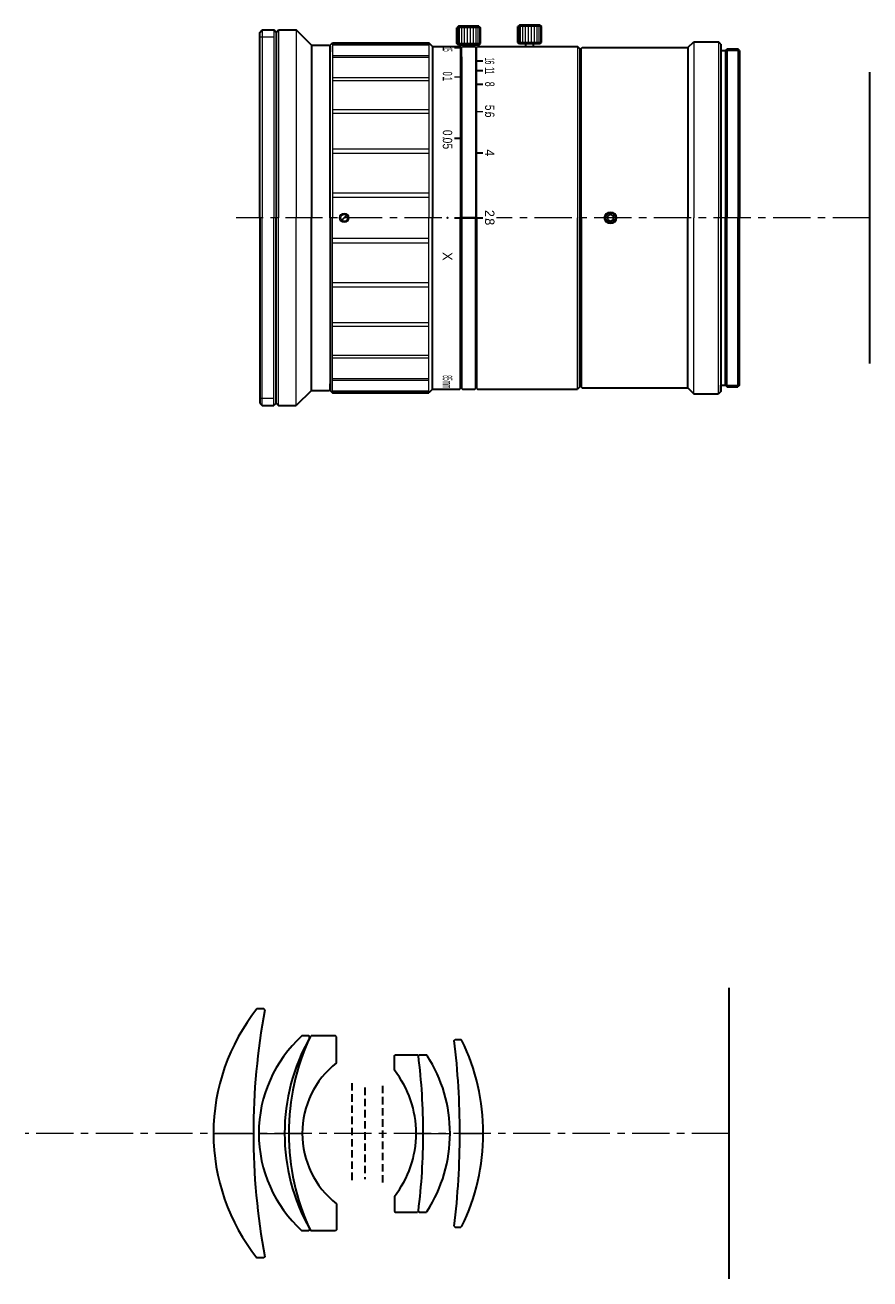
# Model space of a CAD drawing. Header units: millimetres. Extents: x 153 to 333, y -372 to -105.
import ezdxf
from ezdxf.enums import TextEntityAlignment as Align

# ---------------------------------------------------------------- set-up
doc = ezdxf.new("R2010")
doc.units = ezdxf.units.MM
doc.header["$LTSCALE"] = 0.25
doc.linetypes.add('CENTER', pattern=[50.8, 31.75, -6.35, 6.35, -6.35])
doc.linetypes.add('HIDDEN', pattern=[9.525, 6.35, -3.175])
doc.layers.add('00_補助線', color=252, linetype='Continuous', lineweight=0, plot=False)
for name, color, linetype, lineweight in [('01_外形線', 7, 'Continuous', 30), ('02_ﾈｼﾞ（断面）・遮光線仕切り', 7, 'Continuous', 20), ('03_ﾈｼﾞ・ﾛｰﾚｯﾄ・遮光線', 7, 'Continuous', 9), ('04_中心線', 1, 'CENTER', 20), ('06_面取線', 7, 'Continuous', 9), ('09_文字', 2, 'Continuous', 20)]:
    doc.layers.add(name, color=color, linetype=linetype, lineweight=lineweight)
doc.styles.add('VS Standard', font='txt', dxfattribs={"height": 3})

# ---------------------------------------------------------------- blocks, each defined once
blk = doc.blocks.new('L8528F-G1')
at = {"layer": '00_補助線'}
blk.add_line((-8.5, 0), (0, 0), dxfattribs=at)
at = {"layer": '01_外形線'}
for p, q in [((2.26, 26.5), (0.77, 26.5)), ((2.46, 26.3), (2.26, 26.5)), ((2.26, -26.5), (0.77, -26.5)), ((2.46, -26.3), (2.26, -26.5))]:
    blk.add_line(p, q, dxfattribs=at)
for centre, radius, start, end in [((34, 0), 42.5, 141.4257, 180), ((141.6, 0), 141.6, 169.296, 180), ((141.6, 0), 141.6, 180, 190.704), ((34, 0), 42.5, 180, 218.5743)]:
    blk.add_arc(centre, radius, start, end, dxfattribs=at)
blk = doc.blocks.new('L8528F-G2')
at = {"layer": '00_補助線'}
blk.add_line((-5.5, 0), (0, 0), dxfattribs=at)
at = {"layer": '01_外形線'}
for p, q in [((5.14, 20.75), (3.7, 20.75)), ((5.34, 20.55), (5.14, 20.75)), ((5.34, 20.34), (5.34, 20.55)), ((5.14, -20.75), (3.7, -20.75)), ((5.34, -20.55), (5.14, -20.75)), ((5.34, -20.34), (5.34, -20.55))]:
    blk.add_line(p, q, dxfattribs=at)
for centre, radius, start, end in [((22.5, 0), 28, 132.1772, 180), ((41.4, 0), 41.4, 150.5767, 180), ((22.5, 0), 28, 180, 227.8228), ((41.4, 0), 41.4, 180, 209.4233)]:
    blk.add_arc(centre, radius, start, end, dxfattribs=at)
blk = doc.blocks.new('L8528F-G3')
at = {"layer": '00_補助線'}
blk.add_line((-2.9, 0), (0, 0), dxfattribs=at)
at = {"layer": '01_外形線'}
for p, q in [((1.67, 20.55), (1.87, 20.75)), ((7.06, 20.75), (1.87, 20.75)), ((7.26, 20.55), (7.06, 20.75)), ((7.26, 15), (7.26, 20.55)), ((7.26, -15), (7.26, -20.55)), ((1.67, -20.55), (1.87, -20.75)), ((7.06, -20.75), (1.87, -20.75)), ((7.26, -20.55), (7.06, -20.75))]:
    blk.add_line(p, q, dxfattribs=at)
for centre, radius, start, end in [((45.6, 0), 48.5, 154.9309, 180), ((19.13, 0), 19.13, 128.3617, 180), ((45.6, 0), 48.5, 180, 205.0691), ((19.13, 0), 19.13, 180, 231.6383)]:
    blk.add_arc(centre, radius, start, end, dxfattribs=at)
blk = doc.blocks.new('L8528F-G4')
at = {"layer": '00_補助線'}
blk.add_line((-1.5, 0), (0, 0), dxfattribs=at)
at = {"layer": '01_外形線'}
for p, q in [((-6.16, 16.55), (-5.96, 16.75)), ((-6.16, 13.45), (-6.16, 16.55)), ((-5.96, 16.75), (-1.24, 16.75)), ((-1.04, 16.55), (-1.24, 16.75)), ((-6.16, -13.45), (-6.16, -16.55)), ((-6.16, -16.55), (-5.96, -16.75)), ((-5.96, -16.75), (-1.24, -16.75)), ((-1.04, -16.55), (-1.24, -16.75))]:
    blk.add_line(p, q, dxfattribs=at)
for centre, radius, start, end in [((-132, 0), 132, 0, 7.2026), ((-23.24, 0), 21.74, 0, 38.2195), ((-23.24, 0), 21.74, 321.7805, 0), ((-132, 0), 132, 352.7974, 0)]:
    blk.add_arc(centre, radius, start, end, dxfattribs=at)
blk = doc.blocks.new('L8528F-G5')
at = {"layer": '00_補助線'}
blk.add_line((-5.7, 0), (0, 0), dxfattribs=at)
at = {"layer": '01_外形線'}
for p, q in [((-6.74, 16.55), (-6.54, 16.75)), ((-6.54, 16.75), (-5.04, 16.75)), ((-4.84, 16.55), (-5.04, 16.75)), ((-6.74, -16.55), (-6.54, -16.75)), ((-6.54, -16.75), (-5.04, -16.75)), ((-4.84, -16.55), (-5.04, -16.75))]:
    blk.add_line(p, q, dxfattribs=at)
for centre, radius, start, end in [((-137.7, 0), 132, 0, 7.2026), ((-30.69, 0), 30.69, 0, 32.6335), ((-137.7, 0), 132, 352.7974, 0), ((-30.69, 0), 30.69, 327.3665, 0)]:
    blk.add_arc(centre, radius, start, end, dxfattribs=at)
blk = doc.blocks.new('L8528F-G6')
at = {"layer": '00_補助線'}
blk.add_line((-5, 0), (0, 0), dxfattribs=at)
at = {"layer": '01_外形線'}
for p, q in [((-6.2, 19.8), (-6, 20)), ((-6, 20), (-4.78, 20)), ((-4.58, 19.8), (-4.78, 20)), ((-6.2, -19.8), (-6, -20)), ((-6, -20), (-4.78, -20)), ((-4.58, -19.8), (-4.78, -20))]:
    blk.add_line(p, q, dxfattribs=at)
for centre, radius, start, end in [((-168.5, 0), 163.5, 0, 6.9556), ((-45.06, 0), 45.06, 0, 26.0665), ((-168.5, 0), 163.5, 353.0444, 0), ((-45.06, 0), 45.06, 333.9335, 0)]:
    blk.add_arc(centre, radius, start, end, dxfattribs=at)

msp = doc.modelspace()

# ---------------------------------------------------------------- hatches: boundary and pattern name
at = {"layer": '01_外形線'}
h = msp.add_hatch(color=256, dxfattribs=at)
h.dxf.hatch_style = 1
h.paths.add_polyline_path([(248.85, -146.1), (245.85, -146.1), (245.85, -146.35), (248.85, -146.35)])
h.paths.add_polyline_path([(248.85, -146.35), (245.85, -146.35), (245.85, -146.6), (248.85, -146.6)])
at = {"layer": '09_文字'}
h = msp.add_hatch(color=256, dxfattribs=at)
h.dxf.hatch_style = 1
h.paths.add_polyline_path([(243.1, -146.35, 1), (242.6, -146.35, 1)])

# ---------------------------------------------------------------- linework, layer by layer
at = {"layer": '00_補助線'}
for p, q in [((205.85, -107.85), (202.85, -107.85)), ((205.85, -184.85), (202.85, -184.85))]:
    msp.add_line(p, q, dxfattribs=at)
at = {"layer": '01_外形線'}
for p, q in [((202.85, -106.85), (203.35, -106.35)), ((203.35, -106.35), (205.85, -106.35)), ((206.35, -106.85), (205.85, -106.35)), ((206.35, -106.85), (206.85, -106.35)), ((206.85, -106.35), (210.6, -106.35)), ((213.85, -109.6), (210.6, -106.35)), ((245.17, -105.55), (244.85, -105.88)), ((244.85, -109.23), (244.85, -105.88)), ((249.52, -105.55), (245.17, -105.55)), ((249.52, -105.55), (249.85, -105.88)), ((249.85, -109.23), (249.85, -105.88)), ((258.17, -105.3), (257.85, -105.63)), ((257.85, -108.98), (257.85, -105.63)), ((262.52, -105.3), (258.17, -105.3)), ((262.52, -105.3), (262.85, -105.63)), ((262.85, -108.98), (262.85, -105.63)), ((202.85, -146.35), (202.85, -106.85)), ((206.35, -106.85), (206.35, -146.35)), ((217.85, -109.6), (218.35, -109.1)), ((218.35, -109.1), (238.9, -109.1)), ((239.65, -109.85), (238.9, -109.1)), ((245.17, -109.55), (244.85, -109.23)), ((249.52, -109.55), (249.85, -109.23)), ((258.17, -109.3), (257.85, -108.98)), ((262.52, -109.3), (258.17, -109.3)), ((259.55, -109.85), (259.55, -109.3)), ((261.15, -109.85), (261.15, -109.3)), ((262.52, -109.3), (262.85, -108.98)), ((294.05, -110.1), (295.3, -108.85)), ((295.3, -108.85), (300.55, -108.85)), ((301.05, -109.35), (300.55, -108.85)), ((301.05, -109.35), (301.05, -146.35)), ((213.85, -109.6), (213.85, -109.6)), ((213.85, -109.6), (217.65, -109.6)), ((213.85, -109.6), (213.85, -146.35)), ((217.65, -109.6), (217.85, -109.8)), ((217.85, -146.35), (217.85, -109.6)), ((217.85, -109.8), (217.85, -110.98)), ((239.65, -109.85), (245.45, -109.85)), ((239.65, -109.85), (239.65, -146.35)), ((249.52, -109.55), (245.17, -109.55)), ((245.65, -110.05), (245.45, -109.85)), ((245.65, -110.05), (245.65, -146.35)), ((245.65, -111.85), (245.65, -111.85)), ((245.85, -112.05), (245.65, -111.85)), ((245.85, -110.05), (246.05, -109.85)), ((245.85, -146.35), (245.85, -110.05)), ((245.85, -112.05), (245.85, -146.35)), ((246.05, -109.85), (248.65, -109.85)), ((246.55, -109.85), (246.55, -109.55)), ((248.15, -109.85), (248.15, -109.55)), ((248.65, -109.85), (248.85, -110.05)), ((248.85, -110.05), (248.85, -146.35)), ((248.85, -111.55), (249.05, -111.35)), ((249.05, -110.05), (249.25, -109.85)), ((249.05, -146.35), (249.05, -110.05)), ((249.05, -111.35), (249.05, -111.35)), ((249.25, -109.85), (270.55, -109.85)), ((271.05, -110.35), (270.55, -109.85)), ((271.05, -110.35), (271.05, -146.35)), ((271.05, -111.6), (271.35, -111.6)), ((271.35, -110.3), (271.55, -110.1)), ((271.35, -146.35), (271.35, -110.3)), ((271.55, -110.1), (294.05, -110.1)), ((294.05, -110.1), (294.05, -110.1)), ((294.05, -110.1), (294.05, -146.35)), ((301.05, -110.73), (302.05, -110.73)), ((302.05, -110.73), (302.42, -110.35)), ((302.05, -110.73), (302.05, -110.73)), ((302.05, -110.73), (302.05, -146.35)), ((302.42, -110.35), (304.67, -110.35)), ((305.05, -110.73), (304.67, -110.35)), ((305.05, -110.73), (305.05, -146.35)), ((249.05, -112.94), (250.35, -112.94)), ((249.05, -114.97), (250.35, -114.97)), ((332.85, -177.35), (332.85, -115.35)), ((249.05, -117.89), (250.35, -117.89)), ((244.35, -129.38), (245.65, -129.38)), ((249.05, -132.51), (250.35, -132.51)), ((202.85, -146.35), (202.85, -185.85)), ((206.35, -185.85), (206.35, -146.35)), ((213.85, -183.1), (213.85, -146.35)), ((217.85, -146.35), (217.85, -183.1)), ((221.41, -145.79), (220.28, -146.92)), ((239.65, -182.85), (239.65, -146.35)), ((244.35, -146.35), (245.65, -146.35)), ((245.65, -182.65), (245.65, -146.35)), ((245.85, -180.65), (245.85, -146.35)), ((245.85, -146.35), (245.85, -182.65)), ((248.85, -182.65), (248.85, -146.35)), ((249.05, -146.35), (249.05, -182.65)), ((249.05, -146.35), (250.35, -146.35)), ((271.05, -182.35), (271.05, -146.35)), ((271.35, -146.35), (271.35, -182.4)), ((294.05, -182.6), (294.05, -146.35)), ((301.05, -146.35), (301.05, -183.35)), ((302.05, -181.98), (302.05, -146.35)), ((305.05, -181.98), (305.05, -146.35)), ((245.85, -180.65), (245.65, -180.85)), ((245.65, -180.85), (245.65, -180.85)), ((248.85, -181.15), (249.05, -181.35)), ((249.05, -181.35), (249.05, -181.35)), ((271.05, -181.1), (271.35, -181.1)), ((213.85, -183.1), (210.6, -186.35)), ((213.85, -183.1), (213.85, -183.1)), ((213.85, -183.1), (217.65, -183.1)), ((217.65, -183.1), (217.85, -182.9)), ((217.85, -182.9), (217.85, -181.73)), ((217.85, -183.1), (218.35, -183.6)), ((218.35, -183.6), (238.9, -183.6)), ((239.65, -182.85), (238.9, -183.6)), ((239.65, -182.85), (245.45, -182.85)), ((245.65, -182.65), (245.45, -182.85)), ((245.85, -182.65), (246.05, -182.85)), ((246.05, -182.85), (248.65, -182.85)), ((248.65, -182.85), (248.85, -182.65)), ((249.05, -182.65), (249.25, -182.85)), ((249.25, -182.85), (270.55, -182.85)), ((271.05, -182.35), (270.55, -182.85)), ((271.35, -182.4), (271.55, -182.6)), ((271.55, -182.6), (294.05, -182.6)), ((294.05, -182.6), (294.05, -182.6)), ((294.05, -182.6), (295.3, -183.85)), ((295.3, -183.85), (300.55, -183.85)), ((301.05, -183.35), (300.55, -183.85)), ((301.05, -183.35), (301.05, -181.98)), ((301.05, -181.98), (302.05, -181.98)), ((302.05, -181.98), (302.05, -181.98)), ((302.05, -181.98), (302.42, -182.35)), ((302.42, -182.35), (304.67, -182.35)), ((305.05, -181.98), (304.67, -182.35)), ((202.85, -185.85), (203.35, -186.35)), ((203.35, -186.35), (205.85, -186.35)), ((206.35, -185.85), (205.85, -186.35)), ((206.35, -185.85), (206.85, -186.35)), ((206.85, -186.35), (210.6, -186.35)), ((302.85, -372.35), (302.85, -310.35))]:
    msp.add_line(p, q, dxfattribs=at)
at = {"layer": '01_外形線', "lineweight": 15}
msp.add_line((244.35, -110.12), (245.65, -110.12), dxfattribs=at)
at = {"layer": '01_外形線', "lineweight": 20}
for p, q in [((244.35, -116.3), (245.65, -116.3)), ((249.05, -123.68), (250.35, -123.68))]:
    msp.add_line(p, q, dxfattribs=at)
at = {"layer": '01_外形線', "linetype": 'HIDDEN'}
for p, q in [((222.45, -330.65), (222.45, -352.05)), ((229.08, -351.85), (229.08, -330.85)), ((225.21, -331.6), (225.21, -351.1))]:
    msp.add_line(p, q, dxfattribs=at)
at = {"layer": '01_外形線'}
msp.add_lwpolyline([(276.9, -146.73), (277.55, -147.1), (278.2, -146.73), (278.2, -145.98), (277.55, -145.6), (276.9, -145.98)], close=True, dxfattribs=at)
for centre, radius in [((220.85, -146.35), 0.8), ((277.55, -146.35), 1.07)]:
    msp.add_circle(centre, radius, dxfattribs=at)
at = {"layer": '02_ﾈｼﾞ（断面）・遮光線仕切り'}
for p, q in [((302.05, -110.73), (305.05, -110.73)), ((302.05, -181.98), (305.05, -181.98))]:
    msp.add_line(p, q, dxfattribs=at)
at = {"layer": '03_ﾈｼﾞ・ﾛｰﾚｯﾄ・遮光線'}
for p, q in [((218.35, -109.36), (238.9, -109.36)), ((218.35, -109.49), (238.9, -109.49)), ((218.35, -111.75), (238.9, -111.75)), ((218.35, -112.13), (238.9, -112.13)), ((218.35, -116.5), (238.9, -116.5)), ((218.35, -117.11), (238.9, -117.11)), ((218.35, -123.28), (238.9, -123.28)), ((218.35, -124.08), (238.9, -124.08)), ((218.35, -131.64), (238.9, -131.64)), ((218.35, -132.56), (238.9, -132.56)), ((218.35, -141), (238.9, -141)), ((218.35, -141.99), (238.9, -141.99)), ((218.35, -150.72), (238.9, -150.72)), ((218.35, -151.71), (238.9, -151.71)), ((218.35, -160.15), (238.9, -160.15)), ((218.35, -161.07), (238.9, -161.07)), ((218.35, -168.63), (238.9, -168.63)), ((218.35, -169.42), (238.9, -169.42)), ((218.35, -175.6), (238.9, -175.6)), ((218.35, -176.21), (238.9, -176.21)), ((218.35, -180.57), (238.9, -180.57)), ((218.35, -180.96), (238.9, -180.96)), ((218.35, -183.22), (238.9, -183.22)), ((218.35, -183.35), (238.9, -183.35))]:
    msp.add_line(p, q, dxfattribs=at)
for centre, radius in [((220.85, -146.35), 1), ((277.55, -146.35), 1.3)]:
    msp.add_circle(centre, radius, dxfattribs=at)
at = {"layer": '04_中心線'}
for p, q in [((241.65, -146.35), (197.85, -146.35)), ((332.85, -146.35), (253.32, -146.35)), ((302.85, -341.35), (152.85, -341.35))]:
    msp.add_line(p, q, dxfattribs=at)
at = {"layer": '06_面取線'}
for p, q in [((203.35, -106.35), (203.35, -146.35)), ((205.85, -106.35), (205.85, -146.35)), ((206.85, -106.35), (206.85, -146.35)), ((249.85, -105.88), (244.85, -105.88)), ((245.04, -105.88), (245.04, -109.23)), ((245.36, -105.88), (245.36, -109.23)), ((245.83, -105.88), (245.83, -109.23)), ((246.39, -105.88), (246.39, -109.23)), ((247.02, -105.88), (247.02, -109.23)), ((247.67, -105.88), (247.67, -109.23)), ((248.3, -105.88), (248.3, -109.23)), ((248.87, -105.88), (248.87, -109.23)), ((249.33, -105.88), (249.33, -109.23)), ((249.66, -105.88), (249.66, -109.23)), ((262.85, -105.63), (257.85, -105.63)), ((258.04, -105.63), (258.04, -108.98)), ((258.36, -105.63), (258.36, -108.98)), ((258.83, -105.63), (258.83, -108.98)), ((259.39, -105.63), (259.39, -108.98)), ((260.02, -105.63), (260.02, -108.98)), ((260.67, -105.63), (260.67, -108.98)), ((261.3, -105.63), (261.3, -108.98)), ((261.87, -105.63), (261.87, -108.98)), ((262.33, -105.63), (262.33, -108.98)), ((262.66, -105.63), (262.66, -108.98)), ((218.35, -109.1), (218.35, -146.35)), ((238.9, -109.1), (238.9, -146.35)), ((249.85, -109.23), (244.85, -109.23)), ((262.85, -108.98), (257.85, -108.98)), ((300.55, -108.85), (300.55, -146.35)), ((270.55, -109.85), (270.55, -146.35)), ((302.42, -110.35), (302.42, -146.35)), ((304.67, -110.35), (304.67, -146.35)), ((203.35, -186.35), (203.35, -146.35)), ((205.85, -186.35), (205.85, -146.35)), ((206.85, -186.35), (206.85, -146.35)), ((218.35, -183.6), (218.35, -146.35)), ((238.9, -183.6), (238.9, -146.35)), ((270.55, -182.85), (270.55, -146.35)), ((300.55, -183.85), (300.55, -146.35)), ((302.42, -182.35), (302.42, -146.35)), ((304.67, -182.35), (304.67, -146.35))]:
    msp.add_line(p, q, dxfattribs=at)
at = {"layer": '06_面取線', "lineweight": 20}
for p, q in [((210.6, -106.35), (210.6, -146.35)), ((295.3, -108.85), (295.3, -146.35)), ((210.6, -186.35), (210.6, -146.35)), ((295.3, -183.85), (295.3, -146.35))]:
    msp.add_line(p, q, dxfattribs=at)

# ---------------------------------------------------------------- block references
at = {"layer": '01_外形線'}
for name, p in [('L8528F-G1', (201.48, -341.35)), ('L8528F-G2', (208.14, -341.35)), ('L8528F-G3', (211.91, -341.35)), ('L8528F-G6', (250.48, -341.35)), ('L8528F-G4', (237.68, -341.35)), ('L8528F-G5', (243.38, -341.35))]:
    msp.add_blockref(name, p, dxfattribs=at)

# ---------------------------------------------------------------- texts
at = {"layer": '09_文字', "style": 'VS Standard'}
for s, width, p in [('.', 0.3, (243.85, -110.05)), ('5', 0.3, (243.85, -110.67)), ('1', 0.3, (243.85, -110.29)), ('6', 0.4, (252.84, -113.28)), ('1', 0.4, (252.85, -112.61)), ('1', 0.5, (252.85, -114.67)), ('0', 0.6, (243.85, -115.65)), ('.', 0.6, (243.85, -116.46)), ('1', 0.6, (243.85, -116.77)), ('8', 0.7, (252.85, -117.89)), ('1', 0.5, (252.84, -115.37)), ('5', 0.8, (252.85, -122.89)), ('.', 0.8, (252.85, -123.91)), ('6', 0.8, (252.85, -124.39)), ('0', 0.8, (243.85, -128.23)), ('.', 0.8, (243.85, -129.29)), ('0', 0.8, (243.85, -129.88)), ('5', 0.8, (243.85, -131.13))]:
    msp.add_text(s, height=2, rotation=270, dxfattribs=dict(at, width=width)).set_placement(p, align=Align.TOP_CENTER)
for s, p in [('4', (252.84, -132.51)), ('.', (252.85, -146.65)), ('8', (252.85, -147.2)), ('2', (252.84, -145.42)), ('X', (243.85, -154.56))]:
    msp.add_text(s, height=2, rotation=270, dxfattribs=at).set_placement(p, align=Align.TOP_CENTER)
at = {"layer": '09_文字', "style": 'VS Standard', "width": 0.3}
msp.add_text('85mm', height=2, rotation=270, dxfattribs=at).set_placement((243.85, -182.69), align=Align.TOP_RIGHT)

doc.saveas('drawing.dxf')
